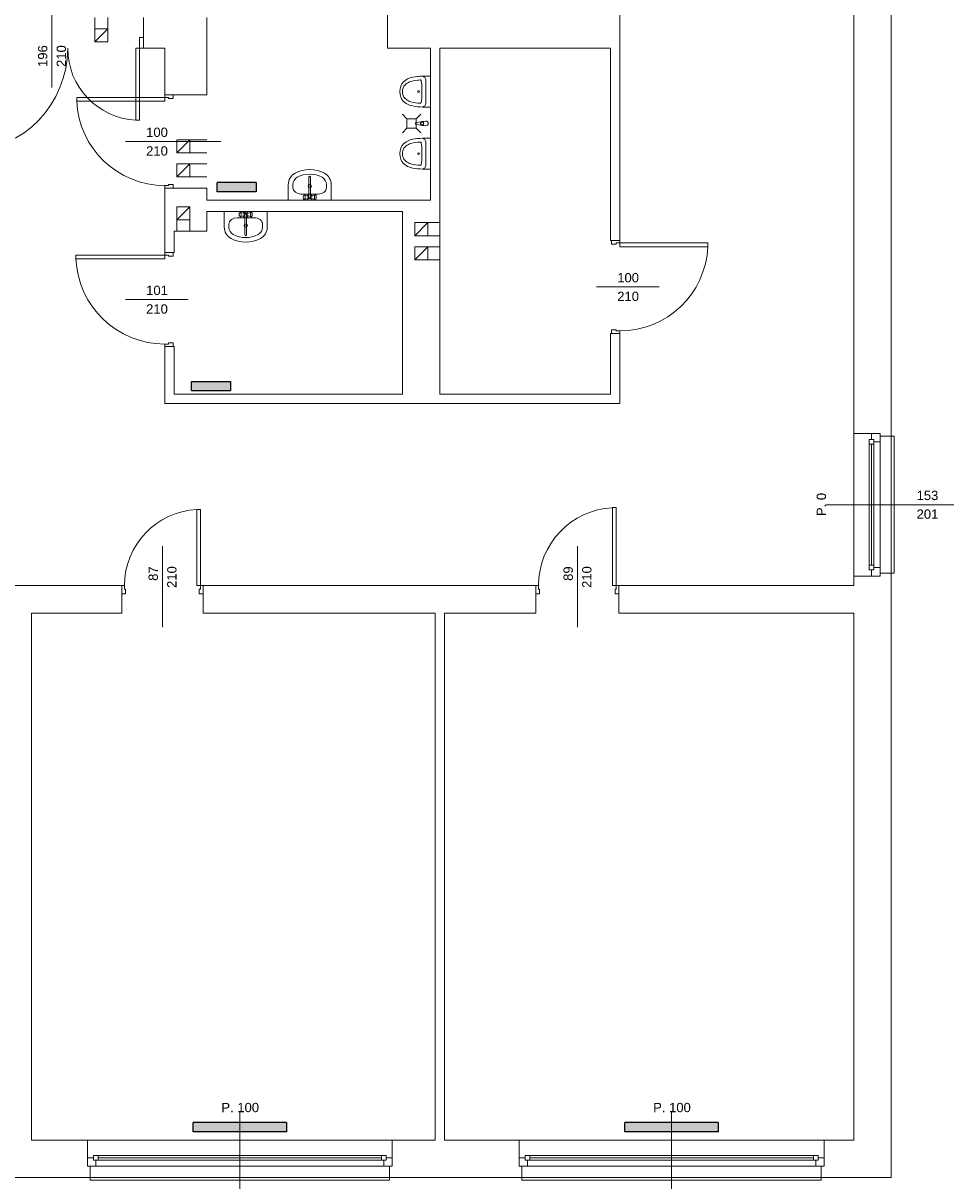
# Model space of a CAD drawing. Header units: millimetres. Extents: x 12683 to 90307, y 30842 to 62253.
# Tile 31 of 152: x 51852 to 52850, y 34132 to 35374. Entities that reach past the tile are written whole.
import ezdxf

# ---------------------------------------------------------------- set-up
doc = ezdxf.new("R2010")
doc.units = ezdxf.units.MM
doc.header["$LTSCALE"] = 0.6
for name, color, linetype, lineweight in [('zzz_podklady_drzwi_opisy', 252, 'Continuous', 15), ('zzz_podklady_okna_opisy', 252, 'Continuous', 15), ('zzz_podklady_sciany', 252, 'Continuous', 15)]:
    doc.layers.add(name, color=color, linetype=linetype, lineweight=lineweight)
doc.layers.add('zzz_podklady_grzejniki_ist', color=252, linetype='Continuous')
doc.styles.add('GENERATED_STYLE_1', font='ARIAL.TTF')

msp = doc.modelspace()

# ---------------------------------------------------------------- hatches: boundary and pattern name
at = {"layer": 'zzz_podklady_grzejniki_ist'}
for points in [[(52059.8, 35202.7), (52059.8, 35192.7), (52101.6, 35192.7), (52101.6, 35202.7)], [(52073.8, 34979.5), (52073.8, 34989.5), (52032.1, 34989.5), (52032.1, 34979.5)], [(52034, 34194.7), (52034, 34184.7), (52134, 34184.7), (52134, 34194.7)], [(52497, 34194.7), (52497, 34184.7), (52597, 34184.7), (52597, 34194.7)]]:
    msp.add_hatch(color=256, dxfattribs=at).paths.add_polyline_path(points, flags=0)

# ---------------------------------------------------------------- linework, layer by layer
at = {"layer": 'zzz_podklady_drzwi_opisy'}
for p, q in [((51882.5, 35304.5), (51882.5, 35394.7)), ((51980.5, 35358.2), (51976.5, 35358.2)), ((51976.5, 35358.2), (51976.5, 35346.7)), ((51972.5, 35269.6), (51972.5, 35346.7)), ((51972.5, 35346.7), (51976.5, 35346.7)), ((51976.5, 35346.7), (51976.5, 35269.6)), ((51976.5, 35346.7), (51980.5, 35346.7)), ((52003.5, 35293.9), (51909.1, 35293.9)), ((51909.1, 35293.9), (51909.1, 35289.9)), ((51909.1, 35289.9), (52003.5, 35289.9)), ((52003.5, 35296.7), (52003.5, 35293.9)), ((52003.5, 35293.9), (52007.5, 35293.9)), ((52003.5, 35289.9), (52003.5, 35293.9)), ((52007.5, 35293.9), (52007.5, 35292.7)), ((52007.5, 35292.7), (52012.5, 35292.7)), ((52012.5, 35292.7), (52012.5, 35296.7)), ((51976.5, 35269.6), (51972.5, 35269.6)), ((51961.4, 35246.7), (52063.5, 35246.7)), ((52007.5, 35199.5), (52003.5, 35199.5)), ((52003.5, 35199.5), (52003.5, 35196.7)), ((52012.5, 35200.7), (52007.5, 35200.7)), ((52007.5, 35200.7), (52007.5, 35199.5)), ((52012.5, 35196.7), (52012.5, 35200.7)), ((52482.5, 35136.7), (52482.5, 35140.7)), ((52491.5, 35140.7), (52491.5, 35137.9)), ((52003.5, 35127.7), (52003.5, 35124.9)), ((52012.5, 35123.7), (52012.5, 35127.7)), ((52487.5, 35136.7), (52482.5, 35136.7)), ((52491.5, 35137.9), (52487.5, 35137.9)), ((52487.5, 35137.9), (52487.5, 35136.7)), ((52491.5, 35137.9), (52585.9, 35137.9)), ((52491.5, 35133.9), (52491.5, 35137.9)), ((52585.9, 35133.9), (52491.5, 35133.9)), ((52585.9, 35137.9), (52585.9, 35133.9)), ((52003.5, 35124.9), (51908.1, 35124.9)), ((51908.1, 35124.9), (51908.1, 35120.9)), ((51908.1, 35120.9), (52003.5, 35120.9)), ((52003.5, 35124.9), (52007.5, 35124.9)), ((52003.5, 35120.9), (52003.5, 35124.9)), ((52007.5, 35124.9), (52007.5, 35123.7)), ((52007.5, 35123.7), (52012.5, 35123.7)), ((52533.6, 35090.7), (52466.5, 35090.7)), ((51961.4, 35077.2), (52028.5, 35077.2)), ((52482.5, 35040.7), (52482.5, 35044.7)), ((52482.5, 35044.7), (52487.5, 35044.7)), ((52487.5, 35044.7), (52487.5, 35043.5)), ((52487.5, 35043.5), (52491.5, 35043.5)), ((52491.5, 35043.5), (52491.5, 35040.7)), ((52007.5, 35029.5), (52003.5, 35029.5)), ((52003.5, 35029.5), (52003.5, 35026.7)), ((52012.5, 35030.7), (52007.5, 35030.7)), ((52007.5, 35030.7), (52007.5, 35029.5)), ((52012.5, 35026.7), (52012.5, 35030.7)), ((52487.7, 34854.1), (52483.7, 34854.1)), ((52483.7, 34854.1), (52483.7, 34770.7)), ((52487.7, 34770.7), (52487.7, 34854.1)), ((52041.7, 34852.1), (52037.7, 34852.1)), ((52037.7, 34852.1), (52037.7, 34770.7)), ((52041.7, 34770.7), (52041.7, 34852.1)), ((52001, 34812.8), (52001, 34725.7)), ((52446, 34812.8), (52446, 34725.7)), ((51957.5, 34770.7), (51957.5, 34761.7)), ((51960.3, 34770.7), (51957.5, 34770.7)), ((51957.5, 34770.7), (51957.5, 34761.7)), ((51957.5, 34770.7), (51957.5, 34761.7)), ((51960.3, 34766.7), (51960.3, 34770.7)), ((52037.7, 34770.7), (52041.7, 34770.7)), ((52044.5, 34770.7), (52041.7, 34770.7)), ((52041.7, 34770.7), (52041.7, 34766.7)), ((52044.5, 34770.7), (52044.5, 34761.7)), ((52044.5, 34761.7), (52044.5, 34770.7)), ((52044.5, 34770.7), (52044.5, 34761.7)), ((52401.5, 34770.7), (52401.5, 34761.7)), ((52404.3, 34770.7), (52401.5, 34770.7)), ((52401.5, 34770.7), (52401.5, 34761.7)), ((52401.5, 34770.7), (52401.5, 34761.7)), ((52404.3, 34766.7), (52404.3, 34770.7)), ((52483.7, 34770.7), (52487.7, 34770.7)), ((52490.5, 34770.7), (52487.7, 34770.7)), ((52487.7, 34770.7), (52487.7, 34766.7)), ((52490.5, 34770.7), (52490.5, 34761.7)), ((52490.5, 34761.7), (52490.5, 34770.7)), ((52490.5, 34770.7), (52490.5, 34761.7)), ((51957.5, 34761.7), (51961.5, 34761.7)), ((51961.5, 34766.7), (51960.3, 34766.7)), ((51961.5, 34761.7), (51961.5, 34766.7)), ((52041.7, 34766.7), (52040.5, 34766.7)), ((52040.5, 34766.7), (52040.5, 34761.7)), ((52040.5, 34761.7), (52044.5, 34761.7)), ((52401.5, 34761.7), (52405.5, 34761.7)), ((52405.5, 34766.7), (52404.3, 34766.7)), ((52405.5, 34761.7), (52405.5, 34766.7)), ((52487.7, 34766.7), (52486.5, 34766.7)), ((52486.5, 34766.7), (52486.5, 34761.7)), ((52486.5, 34761.7), (52490.5, 34761.7))]:
    msp.add_line(p, q, dxfattribs=at)
for centre, radius, start, end in [((51788.5, 35346.7), 110.9, 272.0653, 0), ((51976.5, 35346.7), 77.1, 180, 267.0293), ((52003.5, 35293.9), 94.4, 182.4285, 270), ((52491.5, 35137.9), 94.4, 270, 357.5715), ((52003.5, 35124.9), 95.4, 182.403, 270), ((52041.7, 34770.7), 81.4, 92.8167, 180), ((52487.7, 34770.7), 83.4, 92.7491, 180)]:
    msp.add_arc(centre, radius, start, end, dxfattribs=at)
at = {"layer": 'zzz_podklady_grzejniki_ist'}
for p, q in [((52059.8, 35192.7), (52059.8, 35202.7)), ((52101.6, 35202.7), (52059.8, 35202.7)), ((52101.6, 35202.7), (52101.6, 35192.7)), ((52101.6, 35192.7), (52059.8, 35192.7)), ((52032.1, 34979.5), (52032.1, 34989.5)), ((52032.1, 34989.5), (52073.8, 34989.5)), ((52032.1, 34979.5), (52073.8, 34979.5)), ((52073.8, 34989.5), (52073.8, 34979.5)), ((52034, 34184.7), (52034, 34194.7)), ((52134, 34194.7), (52034, 34194.7)), ((52134, 34184.7), (52034, 34184.7)), ((52134, 34194.7), (52134, 34184.7)), ((52497, 34184.7), (52497, 34194.7)), ((52597, 34194.7), (52497, 34194.7)), ((52597, 34184.7), (52497, 34184.7)), ((52597, 34194.7), (52597, 34184.7))]:
    msp.add_line(p, q, dxfattribs=at)
at = {"layer": 'zzz_podklady_sciany'}
for p, q in [((52491.5, 35140.7), (52491.5, 35545.7)), ((52242.5, 35482.7), (52242.5, 35346.7)), ((52782.5, 34930.7), (52782.5, 35425.7)), ((52742.5, 35422.7), (52742.5, 34933.7)), ((51928.5, 35367.7), (51928.5, 35379.7)), ((51942.5, 35367.7), (51942.5, 35379.7)), ((51980.5, 35358.2), (51980.5, 35379.7)), ((52048.5, 35296.7), (52048.5, 35379.7)), ((51928.5, 35353.7), (51942.5, 35367.7)), ((51980.5, 35346.7), (51980.5, 35358.2)), ((51980.5, 35346.7), (51980.5, 35358.2)), ((51980.5, 35346.7), (51980.5, 35358.2)), ((51980.5, 35346.7), (52003.5, 35346.7)), ((52003.5, 35346.7), (52003.5, 35296.7)), ((52242.5, 35346.7), (52288.5, 35346.7)), ((52288.5, 35346.7), (52288.5, 35183.7)), ((52298.5, 35183.7), (52298.5, 35346.7)), ((52298.5, 35346.7), (52481.5, 35346.7)), ((52481.5, 35346.7), (52481.5, 35140.7)), ((52262.3, 35312.9), (52263.7, 35313.8)), ((52263.7, 35313.8), (52265.3, 35314.5)), ((52265.3, 35314.5), (52266.8, 35315)), ((52266.8, 35315), (52269.4, 35315.6)), ((52269.4, 35315.6), (52272, 35316.1)), ((52272, 35316.1), (52274.6, 35316.4)), ((52274.6, 35316.4), (52275.4, 35316.5)), ((52275.4, 35316.5), (52277.3, 35316.7)), ((52277.3, 35316.7), (52279.8, 35316.7)), ((52280.4, 35316.6), (52279.8, 35316.7)), ((52280.1, 35316.7), (52279.8, 35316.7)), ((52283.4, 35316.7), (52280.1, 35316.7)), ((52281.1, 35316.3), (52280.4, 35316.6)), ((52281.7, 35315.9), (52281.1, 35316.3)), ((52282.2, 35315.3), (52281.7, 35315.9)), ((52282.6, 35314.6), (52282.2, 35315.3)), ((52283, 35313.9), (52282.6, 35314.6)), ((52283.3, 35313), (52283, 35313.9)), ((52284.2, 35316.7), (52283.4, 35316.7)), ((52288.5, 35316.7), (52284.2, 35316.7)), ((52288.5, 35283.7), (52288.5, 35316.7)), ((52255.5, 35300.2), (52255.8, 35303.3)), ((52255.8, 35303.3), (52256.5, 35306.1)), ((52256.5, 35306.1), (52257.8, 35308.7)), ((52257.8, 35308.7), (52259.5, 35310.7)), ((52258.5, 35302.3), (52258.3, 35300.2)), ((52259, 35304.3), (52258.5, 35302.3)), ((52259.9, 35306), (52259, 35304.3)), ((52259.5, 35310.7), (52260.8, 35311.9)), ((52261.2, 35307.6), (52259.9, 35306)), ((52260.8, 35311.9), (52262.3, 35312.9)), ((52262.2, 35308.5), (52261.2, 35307.6)), ((52263.4, 35309.4), (52262.2, 35308.5)), ((52264.7, 35310.1), (52263.4, 35309.4)), ((52266, 35310.7), (52264.7, 35310.1)), ((52267.4, 35311.1), (52266, 35310.7)), ((52269.8, 35311.7), (52267.4, 35311.1)), ((52272.3, 35312.2), (52269.8, 35311.7)), ((52274.8, 35312.5), (52272.3, 35312.2)), ((52275.6, 35312.6), (52274.8, 35312.5)), ((52277.4, 35312.7), (52275.6, 35312.6)), ((52277.7, 35312.7), (52277.4, 35312.7)), ((52277.9, 35312.6), (52277.7, 35312.7)), ((52278.1, 35312.4), (52277.9, 35312.6)), ((52278.3, 35312.1), (52278.1, 35312.4)), ((52278.5, 35311.8), (52278.3, 35312.1)), ((52278.5, 35311.5), (52278.5, 35311.8)), ((52279, 35307.8), (52278.5, 35311.5)), ((52279.3, 35304), (52279, 35307.8)), ((52279.3, 35302.9), (52279.3, 35304)), ((52279.3, 35297.5), (52279.3, 35302.9)), ((52283.5, 35312.1), (52283.3, 35313)), ((52283.5, 35311.2), (52283.5, 35312.1)), ((52283.5, 35289.3), (52283.5, 35311.2)), ((52003.5, 35296.7), (52012.5, 35296.7)), ((52012.5, 35296.7), (52003.5, 35296.7)), ((52003.5, 35296.7), (52012.5, 35296.7)), ((52012.5, 35296.7), (52048.5, 35296.7)), ((52255.8, 35297.2), (52255.5, 35300.2)), ((52256.5, 35294.3), (52255.8, 35297.2)), ((52257.8, 35291.8), (52256.5, 35294.3)), ((52259.5, 35289.7), (52257.8, 35291.8)), ((52258.3, 35300.2), (52258.5, 35298.1)), ((52258.5, 35298.1), (52259, 35296.2)), ((52259, 35296.2), (52259.9, 35294.4)), ((52260.8, 35288.6), (52259.5, 35289.7)), ((52259.9, 35294.4), (52261.2, 35292.9)), ((52261.2, 35292.9), (52262.2, 35292)), ((52262.2, 35292), (52263.4, 35291.1)), ((52263.4, 35291.1), (52264.7, 35290.3)), ((52264.7, 35290.3), (52266, 35289.8)), ((52266, 35289.8), (52267.4, 35289.3)), ((52267.4, 35289.3), (52269.8, 35288.7)), ((52269.8, 35288.7), (52272.3, 35288.3)), ((52278.3, 35288.3), (52278.5, 35288.6)), ((52278.5, 35289), (52279, 35292.7)), ((52278.5, 35288.6), (52278.5, 35289)), ((52279, 35292.7), (52279.3, 35296.5)), ((52279.3, 35296.5), (52279.3, 35297.5)), ((52283.5, 35288.4), (52283.5, 35289.3)), ((52262.3, 35287.5), (52260.8, 35288.6)), ((52263.7, 35286.7), (52262.3, 35287.5)), ((52265.3, 35286), (52263.7, 35286.7)), ((52266.8, 35285.5), (52265.3, 35286)), ((52269.4, 35284.9), (52266.8, 35285.5)), ((52272, 35284.4), (52269.4, 35284.9)), ((52274.6, 35284), (52272, 35284.4)), ((52272.3, 35288.3), (52274.8, 35287.9)), ((52275.4, 35284), (52274.6, 35284)), ((52274.8, 35287.9), (52275.6, 35287.8)), ((52277.3, 35283.8), (52275.4, 35284)), ((52275.6, 35287.8), (52277.4, 35287.7)), ((52279.8, 35283.7), (52277.3, 35283.8)), ((52277.4, 35287.7), (52277.7, 35287.7)), ((52277.7, 35287.7), (52277.9, 35287.9)), ((52277.9, 35287.9), (52278.1, 35288.1)), ((52278.1, 35288.1), (52278.3, 35288.3)), ((52279.8, 35283.7), (52280.4, 35283.9)), ((52280.1, 35283.7), (52279.8, 35283.7)), ((52283.4, 35283.7), (52280.1, 35283.7)), ((52280.4, 35283.9), (52281.1, 35284.1)), ((52281.1, 35284.1), (52281.7, 35284.6)), ((52281.7, 35284.6), (52282.2, 35285.1)), ((52282.2, 35285.1), (52282.6, 35285.8)), ((52282.6, 35285.8), (52283, 35286.6)), ((52283, 35286.6), (52283.3, 35287.4)), ((52283.3, 35287.4), (52283.5, 35288.4)), ((52283.8, 35283.7), (52283.4, 35283.7)), ((52286.1, 35283.7), (52283.8, 35283.7)), ((52288.5, 35283.7), (52286.1, 35283.7)), ((52263.2, 35271.1), (52258.4, 35275.9)), ((52263.2, 35271.1), (52263.2, 35261.1)), ((52263.2, 35271.1), (52273.2, 35271.1)), ((52273.1, 35267.2), (52278.4, 35267.9)), ((52278.4, 35264.3), (52273.1, 35265)), ((52273.2, 35271.1), (52278.1, 35275.9)), ((52273.2, 35261.1), (52273.2, 35271.1)), ((52279.3, 35268.2), (52283.5, 35268.6)), ((52279.3, 35264), (52283.5, 35263.6)), ((52281, 35267.4), (52279.5, 35267.4)), ((52279.5, 35264.7), (52281, 35264.7)), ((52281, 35264.7), (52281, 35267.4)), ((52263.2, 35261.1), (52258.4, 35256.2)), ((52263.2, 35261.1), (52273.2, 35261.1)), ((52273.2, 35261.1), (52278.1, 35256.2)), ((52016.5, 35234.7), (52030.5, 35248.7)), ((52030.5, 35248.7), (52048.5, 35248.7)), ((52255.8, 35236.7), (52256.5, 35239.6)), ((52256.5, 35239.6), (52257.8, 35242.1)), ((52257.8, 35242.1), (52259.5, 35244.2)), ((52259.9, 35239.5), (52259, 35237.8)), ((52259.5, 35244.2), (52260.8, 35245.4)), ((52261.2, 35241), (52259.9, 35239.5)), ((52260.8, 35245.4), (52262.3, 35246.4)), ((52262.2, 35242), (52261.2, 35241)), ((52263.4, 35242.8), (52262.2, 35242)), ((52262.3, 35246.4), (52263.7, 35247.2)), ((52264.7, 35243.6), (52263.4, 35242.8)), ((52263.7, 35247.2), (52265.3, 35247.9)), ((52266, 35244.2), (52264.7, 35243.6)), ((52265.3, 35247.9), (52266.8, 35248.4)), ((52267.4, 35244.6), (52266, 35244.2)), ((52266.8, 35248.4), (52269.4, 35249.1)), ((52269.8, 35245.2), (52267.4, 35244.6)), ((52269.4, 35249.1), (52272, 35249.5)), ((52272.3, 35245.7), (52269.8, 35245.2)), ((52272, 35249.5), (52274.6, 35249.9)), ((52274.8, 35246), (52272.3, 35245.7)), ((52274.6, 35249.9), (52275.4, 35250)), ((52275.6, 35246.1), (52274.8, 35246)), ((52275.4, 35250), (52277.3, 35250.1)), ((52277.4, 35246.2), (52275.6, 35246.1)), ((52277.3, 35250.1), (52279.8, 35250.2)), ((52277.7, 35246.2), (52277.4, 35246.2)), ((52277.9, 35246.1), (52277.7, 35246.2)), ((52278.1, 35245.9), (52277.9, 35246.1)), ((52278.3, 35245.6), (52278.1, 35245.9)), ((52278.5, 35245.3), (52278.3, 35245.6)), ((52278.5, 35244.9), (52278.5, 35245.3)), ((52279, 35241.2), (52278.5, 35244.9)), ((52279.3, 35237.5), (52279, 35241.2)), ((52280.4, 35250.1), (52279.8, 35250.2)), ((52280.1, 35250.2), (52279.8, 35250.2)), ((52283.4, 35250.2), (52280.1, 35250.2)), ((52281.1, 35249.8), (52280.4, 35250.1)), ((52281.7, 35249.3), (52281.1, 35249.8)), ((52282.2, 35248.8), (52281.7, 35249.3)), ((52282.6, 35248.1), (52282.2, 35248.8)), ((52283, 35247.3), (52282.6, 35248.1)), ((52283.3, 35246.5), (52283, 35247.3)), ((52283.5, 35245.6), (52283.3, 35246.5)), ((52284.2, 35250.2), (52283.4, 35250.2)), ((52283.5, 35244.6), (52283.5, 35245.6)), ((52283.5, 35222.7), (52283.5, 35244.6)), ((52288.5, 35250.2), (52284.2, 35250.2)), ((52288.5, 35217.2), (52288.5, 35250.2)), ((52030.5, 35234.7), (52048.5, 35234.7)), ((52255.5, 35233.7), (52255.8, 35236.7)), ((52255.8, 35230.7), (52255.5, 35233.7)), ((52256.5, 35227.8), (52255.8, 35230.7)), ((52257.8, 35225.3), (52256.5, 35227.8)), ((52258.5, 35235.8), (52258.3, 35233.7)), ((52258.3, 35233.7), (52258.5, 35231.6)), ((52259, 35237.8), (52258.5, 35235.8)), ((52258.5, 35231.6), (52259, 35229.6)), ((52259, 35229.6), (52259.9, 35227.9)), ((52259.9, 35227.9), (52261.2, 35226.4)), ((52279, 35226.2), (52279.3, 35229.9)), ((52279.3, 35236.4), (52279.3, 35237.5)), ((52279.3, 35231), (52279.3, 35236.4)), ((52279.3, 35229.9), (52279.3, 35231)), ((52016.5, 35208.7), (52030.5, 35222.7)), ((52030.5, 35222.7), (52048.5, 35222.7)), ((52259.5, 35223.2), (52257.8, 35225.3)), ((52260.8, 35222), (52259.5, 35223.2)), ((52262.3, 35221), (52260.8, 35222)), ((52261.2, 35226.4), (52262.2, 35225.4)), ((52262.2, 35225.4), (52263.4, 35224.5)), ((52263.7, 35220.1), (52262.3, 35221)), ((52263.4, 35224.5), (52264.7, 35223.8)), ((52265.3, 35219.5), (52263.7, 35220.1)), ((52264.7, 35223.8), (52266, 35223.2)), ((52266.8, 35219), (52265.3, 35219.5)), ((52266, 35223.2), (52267.4, 35222.8)), ((52269.4, 35218.3), (52266.8, 35219)), ((52267.4, 35222.8), (52269.8, 35222.2)), ((52272, 35217.8), (52269.4, 35218.3)), ((52269.8, 35222.2), (52272.3, 35221.7)), ((52274.6, 35217.5), (52272, 35217.8)), ((52272.3, 35221.7), (52274.8, 35221.4)), ((52275.4, 35217.4), (52274.6, 35217.5)), ((52274.8, 35221.4), (52275.6, 35221.3)), ((52277.3, 35217.3), (52275.4, 35217.4)), ((52275.6, 35221.3), (52277.4, 35221.2)), ((52279.8, 35217.2), (52277.3, 35217.3)), ((52277.4, 35221.2), (52277.7, 35221.2)), ((52277.7, 35221.2), (52277.9, 35221.3)), ((52277.9, 35221.3), (52278.1, 35221.5)), ((52278.1, 35221.5), (52278.3, 35221.8)), ((52278.3, 35221.8), (52278.5, 35222.1)), ((52278.5, 35222.4), (52279, 35226.2)), ((52278.5, 35222.1), (52278.5, 35222.4)), ((52279.8, 35217.2), (52280.4, 35217.3)), ((52280.1, 35217.2), (52279.8, 35217.2)), ((52283.4, 35217.2), (52280.1, 35217.2)), ((52280.4, 35217.3), (52281.1, 35217.6)), ((52281.1, 35217.6), (52281.7, 35218)), ((52281.7, 35218), (52282.2, 35218.6)), ((52282.2, 35218.6), (52282.6, 35219.3)), ((52282.6, 35219.3), (52283, 35220.1)), ((52283, 35220.1), (52283.3, 35220.9)), ((52283.3, 35220.9), (52283.5, 35221.8)), ((52283.8, 35217.2), (52283.4, 35217.2)), ((52283.5, 35221.8), (52283.5, 35222.7)), ((52286.1, 35217.2), (52283.8, 35217.2)), ((52288.5, 35217.2), (52286.1, 35217.2)), ((52030.5, 35208.7), (52048.5, 35208.7)), ((52158.1, 35208.8), (52158.1, 35186.8)), ((52159.7, 35186.8), (52159.7, 35208.8)), ((52003.5, 35196.7), (52012.5, 35196.7)), ((52003.5, 35196.7), (52003.5, 35150.7)), ((52003.5, 35196.7), (52012.5, 35196.7)), ((52003.5, 35196.7), (52012.5, 35196.7)), ((52012.5, 35196.7), (52048.5, 35196.7)), ((52048.5, 35183.7), (52048.5, 35196.7)), ((52135.9, 35183.7), (52135.9, 35200.5)), ((52140.9, 35197.1), (52140.9, 35200.5)), ((52149.8, 35190.4), (52168, 35190.4)), ((52153.2, 35189.3), (52152.9, 35189.2)), ((52153.4, 35189.2), (52153.2, 35189.3)), ((52156.9, 35188.1), (52153.2, 35189.3)), ((52160.9, 35188.1), (52164.7, 35189.3)), ((52164.7, 35189.3), (52164.4, 35189.2)), ((52165, 35189.2), (52164.7, 35189.3)), ((52168, 35190.4), (52168, 35190.4)), ((52176.9, 35197.1), (52176.9, 35200.5)), ((52181.9, 35183.7), (52181.9, 35200.5)), ((52288.5, 35183.7), (52048.5, 35183.7)), ((52135.9, 35183.7), (52181.9, 35183.7)), ((52152, 35187.9), (52151.9, 35187.3)), ((52151.9, 35187.3), (52151.9, 35186.6)), ((52151.9, 35186.6), (52152, 35185.9)), ((52152.2, 35188.5), (52152, 35187.9)), ((52152, 35185.9), (52152.2, 35185.4)), ((52152.4, 35188.8), (52152.2, 35188.5)), ((52152.2, 35185.4), (52152.4, 35185.1)), ((52152.9, 35189.2), (52152.4, 35188.8)), ((52152.9, 35184.7), (52152.4, 35185.1)), ((52152.9, 35184.7), (52153.2, 35184.5)), ((52156.9, 35185.7), (52153.2, 35184.5)), ((52153.2, 35184.5), (52153.4, 35184.7)), ((52153.7, 35188.8), (52153.4, 35189.2)), ((52153.4, 35184.7), (52153.7, 35185.1)), ((52153.9, 35188.1), (52153.7, 35188.8)), ((52153.7, 35185.1), (52153.9, 35185.7)), ((52154, 35187.4), (52153.9, 35188.1)), ((52153.9, 35185.7), (52154, 35186.5)), ((52154, 35186.5), (52154, 35187.4)), ((52160.9, 35185.7), (52164.7, 35184.5)), ((52164, 35188.1), (52163.9, 35187.4)), ((52163.9, 35187.4), (52163.9, 35186.5)), ((52163.9, 35186.5), (52164, 35185.7)), ((52164.1, 35188.8), (52164, 35188.1)), ((52164, 35185.7), (52164.1, 35185.1)), ((52164.4, 35189.2), (52164.1, 35188.8)), ((52164.1, 35185.1), (52164.4, 35184.7)), ((52164.4, 35184.7), (52164.7, 35184.5)), ((52164.7, 35184.5), (52165, 35184.7)), ((52165, 35189.2), (52165.5, 35188.8)), ((52165, 35184.7), (52165.5, 35185.1)), ((52165.7, 35188.5), (52165.5, 35188.8)), ((52165.5, 35185.1), (52165.7, 35185.4)), ((52165.8, 35187.9), (52165.7, 35188.5)), ((52165.7, 35185.4), (52165.8, 35185.9)), ((52165.9, 35187.3), (52165.8, 35187.9)), ((52165.8, 35185.9), (52165.9, 35186.6)), ((52165.9, 35186.6), (52165.9, 35187.3)), ((52298.5, 34975.7), (52298.5, 35183.7)), ((52016.5, 35162.7), (52030.5, 35176.7)), ((52048.5, 35171.7), (52258.5, 35171.7)), ((52048.5, 35150.7), (52048.5, 35171.7)), ((52067.3, 35171.7), (52067.3, 35154.9)), ((52067.3, 35171.7), (52113.3, 35171.7)), ((52081.2, 35164.9), (52099.4, 35164.9)), ((52083.3, 35168.7), (52083.4, 35169.4)), ((52083.3, 35168.1), (52083.3, 35168.7)), ((52083.4, 35167.4), (52083.3, 35168.1)), ((52083.4, 35169.4), (52083.6, 35169.9)), ((52083.6, 35166.9), (52083.4, 35167.4)), ((52083.6, 35169.9), (52083.8, 35170.3)), ((52083.8, 35166.5), (52083.6, 35166.9)), ((52084.3, 35170.7), (52083.8, 35170.3)), ((52084.3, 35166.1), (52083.8, 35166.5)), ((52084.3, 35170.7), (52084.6, 35170.8)), ((52084.6, 35166), (52084.3, 35166.1)), ((52084.6, 35170.8), (52084.8, 35170.7)), ((52088.3, 35169.6), (52084.6, 35170.8)), ((52088.3, 35167.2), (52084.6, 35166)), ((52084.8, 35166.1), (52084.6, 35166)), ((52084.8, 35170.7), (52085.1, 35170.2)), ((52085.1, 35166.6), (52084.8, 35166.1)), ((52085.1, 35170.2), (52085.3, 35169.6)), ((52085.3, 35167.2), (52085.1, 35166.6)), ((52085.3, 35169.6), (52085.4, 35168.8)), ((52085.4, 35168), (52085.3, 35167.2)), ((52085.4, 35168.8), (52085.4, 35168)), ((52089.5, 35146.5), (52089.5, 35168.5)), ((52091.1, 35168.5), (52091.1, 35146.5)), ((52092.3, 35169.6), (52096.1, 35170.8)), ((52092.3, 35167.2), (52096.1, 35166)), ((52095.3, 35168.8), (52095.4, 35169.6)), ((52095.3, 35168), (52095.3, 35168.8)), ((52095.4, 35167.2), (52095.3, 35168)), ((52095.4, 35169.6), (52095.6, 35170.2)), ((52095.6, 35166.6), (52095.4, 35167.2)), ((52095.6, 35170.2), (52095.8, 35170.7)), ((52095.8, 35166.1), (52095.6, 35166.6)), ((52095.8, 35170.7), (52096.1, 35170.8)), ((52096.1, 35166), (52095.8, 35166.1)), ((52096.1, 35170.8), (52096.4, 35170.7)), ((52096.4, 35166.1), (52096.1, 35166)), ((52096.4, 35170.7), (52096.9, 35170.3)), ((52096.4, 35166.1), (52096.9, 35166.5)), ((52096.9, 35170.3), (52097.1, 35169.9)), ((52097.1, 35166.9), (52096.9, 35166.5)), ((52097.1, 35169.9), (52097.2, 35169.4)), ((52097.2, 35167.4), (52097.1, 35166.9)), ((52097.2, 35169.4), (52097.3, 35168.7)), ((52097.3, 35168.1), (52097.2, 35167.4)), ((52097.3, 35168.7), (52097.3, 35168.1)), ((52099.4, 35164.9), (52099.4, 35164.9)), ((52113.3, 35171.7), (52113.3, 35154.9)), ((52258.5, 35171.7), (52258.5, 34975.7)), ((52016.5, 35162.7), (52016.5, 35150.4)), ((52030.5, 35162.7), (52030.5, 35150.1)), ((52072.3, 35158.2), (52072.3, 35154.9)), ((52108.3, 35158.2), (52108.3, 35154.9)), ((52271.5, 35145.7), (52285.5, 35159.7)), ((52285.5, 35159.7), (52298.5, 35159.7)), ((52003.5, 35150.7), (52003.5, 35127.7)), ((52013.5, 35127.7), (52013.5, 35150.7)), ((52013.5, 35150.7), (52048.5, 35150.7)), ((52285.5, 35145.7), (52298.5, 35145.7)), ((52482.5, 35140.7), (52481.5, 35140.7)), ((52491.5, 35140.7), (52482.5, 35140.7)), ((52482.5, 35140.7), (52491.5, 35140.7)), ((52491.5, 35140.7), (52482.5, 35140.7)), ((52003.5, 35127.7), (52012.5, 35127.7)), ((52012.5, 35127.7), (52003.5, 35127.7)), ((52003.5, 35127.7), (52012.5, 35127.7)), ((52012.5, 35127.7), (52013.5, 35127.7)), ((52271.5, 35119.7), (52285.5, 35133.7)), ((52285.5, 35133.7), (52298.5, 35133.7)), ((52285.5, 35119.7), (52298.5, 35119.7)), ((52482.5, 35040.7), (52481.5, 35040.7)), ((52481.5, 35040.7), (52481.5, 34975.7)), ((52491.5, 35040.7), (52482.5, 35040.7)), ((52491.5, 35040.7), (52482.5, 35040.7)), ((52491.5, 35040.7), (52482.5, 35040.7)), ((52491.5, 34965.7), (52491.5, 35040.7)), ((52003.5, 35026.7), (52012.5, 35026.7)), ((52003.5, 35026.7), (52003.5, 34965.7)), ((52003.5, 35026.7), (52012.5, 35026.7)), ((52003.5, 35026.7), (52012.5, 35026.7)), ((52012.5, 35026.7), (52013.5, 35026.7)), ((52013.5, 34975.7), (52013.5, 35026.7)), ((52258.5, 34975.7), (52013.5, 34975.7)), ((52481.5, 34975.7), (52298.5, 34975.7)), ((52003.5, 34965.7), (52491.5, 34965.7)), ((52761.5, 34933.7), (52742.5, 34933.7)), ((52742.5, 34780.7), (52742.5, 34933.7)), ((52742.5, 34780.7), (52742.5, 34933.7)), ((52770.5, 34933.7), (52761.5, 34933.7)), ((52761.5, 34933.7), (52770.5, 34933.7)), ((52770.5, 34933.7), (52761.5, 34933.7)), ((52770.5, 34930.7), (52770.5, 34933.7)), ((52782.5, 34930.7), (52770.5, 34930.7)), ((52782.5, 34783.7), (52782.5, 34930.7)), ((52785.5, 34930.7), (52782.5, 34930.7)), ((52785.5, 34783.7), (52785.5, 34930.7)), ((52761.5, 34780.7), (52742.5, 34780.7)), ((52742.5, 34780.7), (52742.5, 34770.7)), ((52770.5, 34780.7), (52761.5, 34780.7)), ((52770.5, 34780.7), (52761.5, 34780.7)), ((52770.5, 34780.7), (52761.5, 34780.7)), ((52782.5, 34783.7), (52770.5, 34783.7)), ((52770.5, 34783.7), (52770.5, 34780.7)), ((52782.5, 34135.7), (52782.5, 34783.7)), ((52782.5, 34783.7), (52785.5, 34783.7)), ((51957.5, 34770.7), (51598.5, 34770.7)), ((51957.5, 34770.7), (51957.5, 34740.7)), ((52044.5, 34770.7), (52044.5, 34740.7)), ((52401.5, 34770.7), (52044.5, 34770.7)), ((52401.5, 34770.7), (52401.5, 34740.7)), ((52490.5, 34770.7), (52490.5, 34740.7)), ((52742.5, 34770.7), (52490.5, 34770.7)), ((51860.5, 34740.7), (51957.5, 34740.7)), ((51860.5, 34175.7), (51860.5, 34740.7)), ((52044.5, 34740.7), (52293.5, 34740.7)), ((52293.5, 34740.7), (52293.5, 34175.7)), ((52303.5, 34740.7), (52401.5, 34740.7)), ((52303.5, 34175.7), (52303.5, 34740.7)), ((52490.5, 34740.7), (52742.5, 34740.7)), ((52742.5, 34740.7), (52742.5, 34175.7)), ((51920.5, 34175.7), (51860.5, 34175.7)), ((51920.5, 34156.7), (51920.5, 34175.7)), ((51920.5, 34175.7), (52247.5, 34175.7)), ((51920.5, 34175.7), (52247.5, 34175.7)), ((52247.5, 34156.7), (52247.5, 34175.7)), ((52293.5, 34175.7), (52247.5, 34175.7)), ((52383.5, 34175.7), (52303.5, 34175.7)), ((52383.5, 34156.7), (52383.5, 34175.7)), ((52383.5, 34175.7), (52710.5, 34175.7)), ((52383.5, 34175.7), (52710.5, 34175.7)), ((52710.5, 34156.7), (52710.5, 34175.7)), ((52742.5, 34175.7), (52710.5, 34175.7)), ((51920.5, 34147.7), (51920.5, 34156.7)), ((51920.5, 34147.7), (51920.5, 34156.7)), ((51920.5, 34147.7), (51920.5, 34156.7)), ((51923.5, 34147.7), (51920.5, 34147.7)), ((51923.5, 34135.7), (51923.5, 34147.7)), ((52244.5, 34135.7), (52244.5, 34147.7)), ((52244.5, 34147.7), (52247.5, 34147.7)), ((52247.5, 34147.7), (52247.5, 34156.7)), ((52247.5, 34156.7), (52247.5, 34147.7)), ((52247.5, 34147.7), (52247.5, 34156.7)), ((52383.5, 34147.7), (52383.5, 34156.7)), ((52383.5, 34147.7), (52383.5, 34156.7)), ((52383.5, 34147.7), (52383.5, 34156.7)), ((52386.5, 34147.7), (52383.5, 34147.7)), ((52386.5, 34135.7), (52386.5, 34147.7)), ((52707.5, 34135.7), (52707.5, 34147.7)), ((52707.5, 34147.7), (52710.5, 34147.7)), ((52710.5, 34147.7), (52710.5, 34156.7)), ((52710.5, 34156.7), (52710.5, 34147.7)), ((52710.5, 34147.7), (52710.5, 34156.7)), ((51782.5, 34135.7), (51923.5, 34135.7)), ((51923.5, 34135.7), (52244.5, 34135.7)), ((51923.5, 34135.7), (51923.5, 34132.7)), ((52244.5, 34135.7), (52386.5, 34135.7)), ((52244.5, 34132.7), (52244.5, 34135.7)), ((52386.5, 34135.7), (52707.5, 34135.7)), ((52386.5, 34135.7), (52386.5, 34132.7)), ((52707.5, 34135.7), (52782.5, 34135.7)), ((52707.5, 34132.7), (52707.5, 34135.7)), ((51923.5, 34132.7), (52244.5, 34132.7)), ((52386.5, 34132.7), (52707.5, 34132.7))]:
    msp.add_line(p, q, dxfattribs=at)
at = {"layer": 'zzz_podklady_sciany', "flags": 128}
for points in [[(51928.5, 35353.7), (51942.5, 35353.7), (51942.5, 35367.7), (51928.5, 35367.7)], [(52016.5, 35234.7), (52030.5, 35234.7), (52030.5, 35248.7), (52016.5, 35248.7)], [(52016.5, 35208.7), (52030.5, 35208.7), (52030.5, 35222.7), (52016.5, 35222.7)], [(52016.5, 35162.7), (52030.5, 35162.7), (52030.5, 35176.7), (52016.5, 35176.7)], [(52271.5, 35145.7), (52285.5, 35145.7), (52285.5, 35159.7), (52271.5, 35159.7)], [(52271.5, 35119.7), (52285.5, 35119.7), (52285.5, 35133.7), (52271.5, 35133.7)]]:
    msp.add_lwpolyline(points, close=True, dxfattribs=at)
at = {"layer": 'zzz_podklady_sciany'}
for centre in [(52158.9, 35198.9), (52090.3, 35156.5)]:
    msp.add_circle(centre, 1.75, dxfattribs=at)
for centre, radius, start, end in [((52273.2, 35266.1), 1.12, 97.1389, 262.8611), ((52279.5, 35266.1), 2.11, 95.1696, 264.8304), ((52279.5, 35266.1), 1.36, 90, 270), ((52283.5, 35266.1), 2.5, 270, 90), ((52158.9, 35183.7), 33, 61.5254, 118.4746), ((52149.8, 35200.5), 13.9, 118.4746, 180), ((52149.8, 35200.5), 8.89, 118.4746, 180), ((52158.9, 35183.7), 28, 61.5254, 118.4746), ((52158.9, 35208.8), 0.788, 0, 180), ((52168, 35200.5), 8.89, 0, 61.5254), ((52168, 35200.5), 13.9, 0, 61.5254), ((52158.9, 35186.9), 3, 105.2253, 152.0235), ((52158.9, 35186.9), 3, 27.9765, 74.7747), ((52158.9, 35186.9), 3, 207.9765, 332.0235), ((52158.9, 35186.9), 1.68, 118.0549, 61.9451), ((52158.9, 35186.9), 0.8, 190, 350), ((52090.3, 35168.4), 3, 27.9765, 152.0235), ((52090.3, 35168.4), 3, 207.9765, 254.7747), ((52090.3, 35168.4), 1.68, 298.0549, 241.9451), ((52090.3, 35168.4), 0.8, 10, 170), ((52090.3, 35168.4), 3, 285.2253, 332.0235), ((52081.2, 35154.9), 13.9, 180, 241.5254), ((52081.2, 35154.9), 8.89, 180, 241.5254), ((52099.4, 35154.9), 8.89, 298.4746, 0), ((52099.4, 35154.9), 13.9, 298.4746, 0), ((52090.3, 35171.7), 33, 241.5254, 298.4746), ((52090.3, 35171.7), 28, 241.5254, 298.4746), ((52090.3, 35146.5), 0.788, 180, 0)]:
    msp.add_arc(centre, radius, start, end, dxfattribs=at)
at = {"layer": 'zzz_podklady_sciany', "extrusion": (0, 0, -1)}
for centre in [(52275.6, 35300.3), (52275.6, 35233.7)]:
    msp.add_ellipse(centre, major_axis=(0, 0.927), ratio=0.93164, dxfattribs=at)
at = {"layer": 'zzz_podklady_sciany'}
for centre, major_axis, start_param, end_param in [((52149.8, 35197.1), (8.89, 0), 3.141593, 4.712389), ((52168, 35197.1), (-8.89, 0), 1.570796, 3.141593)]:
    msp.add_ellipse(centre, major_axis=major_axis, ratio=0.750558, start_param=start_param, end_param=end_param, dxfattribs=at)
at = {"layer": 'zzz_podklady_sciany', "extrusion": (0, 0, -1)}
for centre, major_axis, start_param, end_param in [((52081.2, 35158.2), (8.89, 0), 3.141593, 4.712389), ((52099.4, 35158.2), (-8.89, 0), 1.570796, 3.141593)]:
    msp.add_ellipse(centre, major_axis=major_axis, ratio=0.750558, start_param=start_param, end_param=end_param, dxfattribs=at)

# ---------------------------------------------------------------- texts
at = {"layer": 'zzz_podklady_drzwi_opisy', "char_height": 10, "attachment_point": 7, "rotation": 90, "style": 'GENERATED_STYLE_1'}
for s, insert in [('{196}', (51877.7, 35326.7)), ('{210}', (51897.7, 35326.7)), ('{87}', (51996.2, 34775.5)), ('{210}', (52016.2, 34767.9)), ('{89}', (52441.2, 34775.5)), ('{210}', (52461.2, 34767.9))]:
    msp.add_mtext(s, dxfattribs=dict(at, insert=insert))
at = {"layer": 'zzz_podklady_drzwi_opisy', "char_height": 10, "attachment_point": 7, "style": 'GENERATED_STYLE_1'}
for s, insert in [('{100}', (51983.5, 35251.5)), ('{210}', (51983.5, 35231.5)), ('{100}', (52488.7, 35095.5)), ('{101}', (51983.5, 35082)), ('{210}', (52488.7, 35075.5)), ('{210}', (51983.5, 35062))]:
    msp.add_mtext(s, dxfattribs=dict(at, insert=insert))
at = {"layer": 'zzz_podklady_okna_opisy', "insert": (52712.7, 34845), "char_height": 10, "attachment_point": 7, "rotation": 90, "style": 'GENERATED_STYLE_1'}
msp.add_mtext('{P. 0}', dxfattribs=at)
at = {"layer": 'zzz_podklady_okna_opisy', "char_height": 10, "attachment_point": 7, "style": 'GENERATED_STYLE_1'}
for s, insert in [('{153}', (52809.7, 34862)), ('{201}', (52809.7, 34842)), ('{P. 100}', (52064.2, 34205.5)), ('{P. 100}', (52527.2, 34205.5))]:
    msp.add_mtext(s, dxfattribs=dict(at, insert=insert))

# ---------------------------------------------------------------- next in the draw order: wipeouts: each hides what was drawn before it
at = {"ltscale": 5331.078218}
msp.add_wipeout([(52759, 34922.2), (52764, 34922.2), (52764, 34924.7), (52770.5, 34924.7), (52770.5, 34789.7), (52764, 34789.7), (52764, 34792.2), (52759, 34792.2)], dxfattribs=at).dxf.layer = 'zzz_podklady_sciany'
at = {"ltscale": 12272.266798}
for points in [[(52236, 34159.2), (52236, 34154.2), (52238.5, 34154.2), (52238.5, 34147.7), (51929.5, 34147.7), (51929.5, 34154.2), (51932, 34154.2), (51932, 34159.2)], [(52699, 34159.2), (52699, 34154.2), (52701.5, 34154.2), (52701.5, 34147.7), (52392.5, 34147.7), (52392.5, 34154.2), (52395, 34154.2), (52395, 34159.2)]]:
    msp.add_wipeout(points, dxfattribs=at).dxf.layer = 'zzz_podklady_sciany'

# ---------------------------------------------------------------- next in the draw order: linework, layer by layer
at = {"layer": 'zzz_podklady_okna_opisy'}
for p, q in [((52849.6, 34857.2), (52712.5, 34857.2)), ((52084, 34068.5), (52084, 34205.7)), ((52547, 34068.5), (52547, 34205.7))]:
    msp.add_line(p, q, dxfattribs=at)
at = {"layer": 'zzz_podklady_sciany'}
for p, q in [((52761.5, 34927.2), (52761.5, 34933.7)), ((52770.5, 34933.7), (52770.5, 34924.7)), ((52770.5, 34930.7), (52770.5, 34933.7)), ((52759, 34922.2), (52759, 34927.2)), ((52759, 34927.2), (52764, 34927.2)), ((52759, 34792.2), (52759, 34922.2)), ((52759, 34792.2), (52759, 34922.2)), ((52764, 34922.2), (52759, 34922.2)), ((52764, 34927.2), (52761.5, 34927.2)), ((52761.5, 34792.2), (52761.5, 34922.2)), ((52764, 34924.7), (52764, 34927.2)), ((52764, 34927.2), (52764, 34922.2)), ((52770.5, 34924.7), (52764, 34924.7)), ((52764, 34792.2), (52764, 34922.2)), ((52770.5, 34924.7), (52770.5, 34789.7)), ((52759, 34787.2), (52759, 34792.2)), ((52759, 34792.2), (52764, 34792.2)), ((52764, 34792.2), (52764, 34787.2)), ((52764, 34787.2), (52759, 34787.2)), ((52761.5, 34780.7), (52761.5, 34787.2)), ((52761.5, 34787.2), (52764, 34787.2)), ((52764, 34787.2), (52764, 34789.7)), ((52764, 34789.7), (52770.5, 34789.7)), ((52770.5, 34789.7), (52770.5, 34780.7)), ((52770.5, 34783.7), (52770.5, 34780.7)), ((51927, 34159.2), (51932, 34159.2)), ((51927, 34154.2), (51927, 34159.2)), ((51932, 34159.2), (52236, 34159.2)), ((51932, 34159.2), (52236, 34159.2)), ((51932, 34159.2), (51932, 34154.2)), ((52236, 34154.2), (52236, 34159.2)), ((52236, 34159.2), (52241, 34159.2)), ((52241, 34159.2), (52241, 34154.2)), ((52390, 34159.2), (52395, 34159.2)), ((52390, 34154.2), (52390, 34159.2)), ((52395, 34159.2), (52699, 34159.2)), ((52395, 34159.2), (52699, 34159.2)), ((52395, 34159.2), (52395, 34154.2)), ((52699, 34154.2), (52699, 34159.2)), ((52699, 34159.2), (52704, 34159.2)), ((52704, 34159.2), (52704, 34154.2)), ((51920.5, 34156.7), (51927, 34156.7)), ((51929.5, 34147.7), (51920.5, 34147.7)), ((51923.5, 34147.7), (51920.5, 34147.7)), ((51927, 34156.7), (51927, 34154.2)), ((51927, 34154.2), (51929.5, 34154.2)), ((51932, 34154.2), (51927, 34154.2)), ((51929.5, 34154.2), (51929.5, 34147.7)), ((52238.5, 34147.7), (51929.5, 34147.7)), ((51932, 34156.7), (52236, 34156.7)), ((51932, 34154.2), (52236, 34154.2)), ((52241, 34154.2), (52236, 34154.2)), ((52238.5, 34147.7), (52238.5, 34154.2)), ((52238.5, 34154.2), (52241, 34154.2)), ((52247.5, 34147.7), (52238.5, 34147.7)), ((52241, 34154.2), (52241, 34156.7)), ((52241, 34156.7), (52247.5, 34156.7)), ((52244.5, 34147.7), (52247.5, 34147.7)), ((52383.5, 34156.7), (52390, 34156.7)), ((52392.5, 34147.7), (52383.5, 34147.7)), ((52386.5, 34147.7), (52383.5, 34147.7)), ((52390, 34156.7), (52390, 34154.2)), ((52390, 34154.2), (52392.5, 34154.2)), ((52395, 34154.2), (52390, 34154.2)), ((52392.5, 34154.2), (52392.5, 34147.7)), ((52701.5, 34147.7), (52392.5, 34147.7)), ((52395, 34156.7), (52699, 34156.7)), ((52395, 34154.2), (52699, 34154.2)), ((52704, 34154.2), (52699, 34154.2)), ((52701.5, 34147.7), (52701.5, 34154.2)), ((52701.5, 34154.2), (52704, 34154.2)), ((52710.5, 34147.7), (52701.5, 34147.7)), ((52704, 34154.2), (52704, 34156.7)), ((52704, 34156.7), (52710.5, 34156.7)), ((52707.5, 34147.7), (52710.5, 34147.7))]:
    msp.add_line(p, q, dxfattribs=at)

doc.saveas('drawing.dxf')
